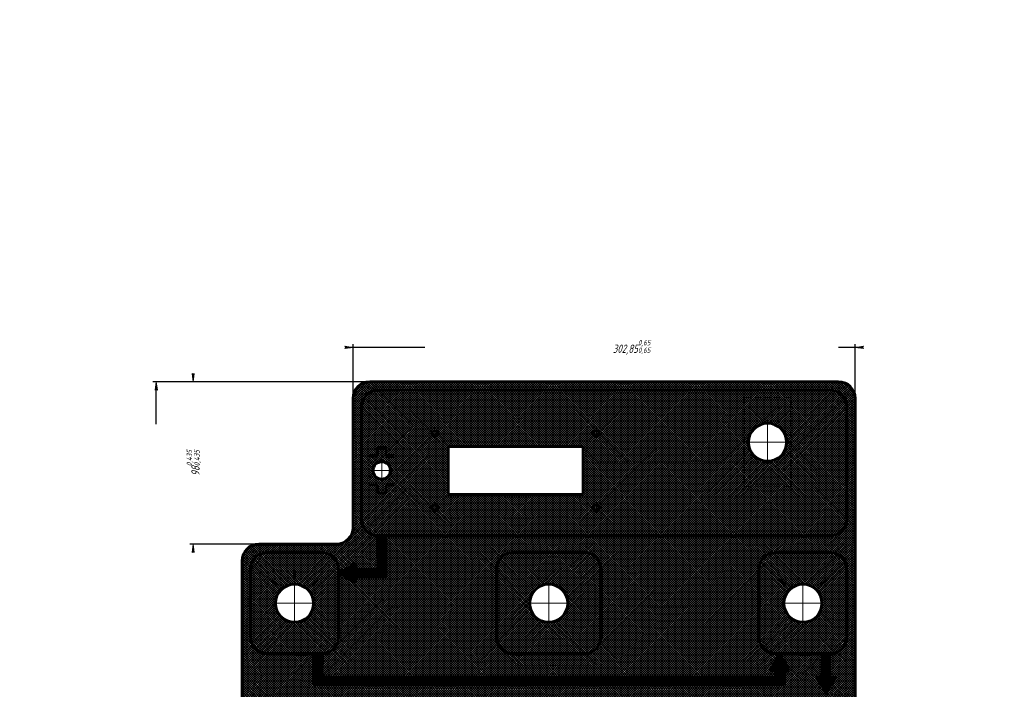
# Model space of a CAD drawing. Header units: millimetres. Extents: x 0 to 594, y 0 to 841.
# Tile 3 of 3: x 0 to 594, y 437 to 841. Entities that reach past the tile are written whole.
import ezdxf

# ---------------------------------------------------------------- set-up
doc = ezdxf.new("R2010")
doc.units = ezdxf.units.MM
for name, pattern in [('K5LT_AXLED', [19.5, 15, -1.5, 1.5, -1.5]), ('K5LT_BASIC', [0]), ('K5LT_DASHED', [6, 4, -2]), ('K5LT_THIN', [0])]:
    doc.linetypes.add(name, pattern=pattern)
doc.styles.add('KDIMTEXTSTYLE', font='GOST_AU.SHX', dxfattribs={"width": 0.96, "oblique": 15, "height": 5})
doc.dimstyles.new('KDIMSTYLE (1.00)', dxfattribs={"dimtxt": 5, "dimasz": 1, "dimexe": 2, "dimexo": 0, "dimgap": 1, "dimtad": 1, "dimtxsty": 'KDIMTEXTSTYLE', "dimsah": 1, "dimcen": 0, "dimdle": 1, "dimadec": 0, "dimazin": 0, "dimtfac": 0.667, "dimtmove": 0, "dimatfit": 3, "dimfxl": 1, "dimtvp": 1, "dimtolj": 1, "dimtzin": 0, "dimarcsym": 0})
pattern_1 = [(45, (0, 0), (-0.7071067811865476, 0.7071067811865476), []), (135, (0, 0), (-0.7071067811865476, -0.7071067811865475), [])]

# ---------------------------------------------------------------- blocks, each defined once
blk = doc.blocks.new('U0')
at = {"color": 150, "linetype": 'K5LT_BASIC', "lineweight": 60, "true_color": 0x0080ff}
for p, q in [((339.9064914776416, 583.5270825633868), (258.4064914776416, 583.5270825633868)), ((258.4064914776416, 583.5270825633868), (258.4064914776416, 554.5270825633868)), ((339.9064914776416, 554.5270825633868), (339.9064914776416, 583.5270825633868)), ((258.4064914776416, 554.5270825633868), (339.9064914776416, 554.5270825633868))]:
    blk.add_line(p, q, dxfattribs=at)
blk = doc.blocks.new('U1')
at = {"color": 7, "linetype": 'K5LT_DASHED', "lineweight": 18}
for p, q in [((465.1564914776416, 613.0270825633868), (437.1564914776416, 613.0270825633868)), ((437.1564914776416, 613.0270825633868), (437.1564914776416, 559.0270825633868)), ((465.1564914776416, 559.0270825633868), (465.1564914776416, 613.0270825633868)), ((437.1564914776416, 559.0270825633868), (465.1564914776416, 559.0270825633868))]:
    blk.add_line(p, q, dxfattribs=at)
blk = doc.blocks.new('U2')
at = {"color": 30, "linetype": 'K5LT_AXLED', "lineweight": 18, "true_color": 0xff8000}
for q in [(250.4064914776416, 595.1270825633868), (246.8064914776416, 591.5270825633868), (254.0064914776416, 591.5270825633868), (250.4064914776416, 587.9270825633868)]:
    blk.add_line((250.4064914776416, 591.5270825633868), q, dxfattribs=at)
blk = doc.blocks.new('U3')
at = {"color": 30, "linetype": 'K5LT_AXLED', "lineweight": 18, "true_color": 0xff8000}
for q in [(218.4064914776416, 576.2770825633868), (211.1564914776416, 569.0270825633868), (225.6564914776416, 569.0270825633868), (218.4064914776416, 561.7770825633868)]:
    blk.add_line((218.4064914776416, 569.0270825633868), q, dxfattribs=at)
blk = doc.blocks.new('U4')
at = {"color": 30, "linetype": 'K5LT_AXLED', "lineweight": 18, "true_color": 0xff8000}
for q in [(246.8064914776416, 546.5270825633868), (250.4064914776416, 550.1270825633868), (254.0064914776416, 546.5270825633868), (250.4064914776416, 542.9270825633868)]:
    blk.add_line((250.4064914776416, 546.5270825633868), q, dxfattribs=at)
blk = doc.blocks.new('U5')
at = {"color": 30, "linetype": 'K5LT_AXLED', "lineweight": 18, "true_color": 0xff8000}
for q in [(347.9064914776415, 595.1270825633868), (344.3064914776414, 591.5270825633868), (351.5064914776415, 591.5270825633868), (347.9064914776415, 587.9270825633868)]:
    blk.add_line((347.9064914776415, 591.5270825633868), q, dxfattribs=at)
blk = doc.blocks.new('U6')
at = {"color": 30, "linetype": 'K5LT_AXLED', "lineweight": 18, "true_color": 0xff8000}
for q in [(344.3064914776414, 546.5270825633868), (347.9064914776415, 550.1270825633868), (351.5064914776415, 546.5270825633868), (347.9064914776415, 542.9270825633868)]:
    blk.add_line((347.9064914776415, 546.5270825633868), q, dxfattribs=at)
blk = doc.blocks.new('U7')
at = {"color": 30, "linetype": 'K5LT_AXLED', "lineweight": 18, "true_color": 0xff8000}
for q in [(451.1564914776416, 599.5270825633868), (437.6564914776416, 586.0270825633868), (464.6564914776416, 586.0270825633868), (451.1564914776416, 572.5270825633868)]:
    blk.add_line((451.1564914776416, 586.0270825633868), q, dxfattribs=at)
blk = doc.blocks.new('U8')
at = {"color": 30, "linetype": 'K5LT_AXLED', "lineweight": 18, "true_color": 0xff8000}
for q in [(472.5064914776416, 502.3823734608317), (459.0064914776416, 488.8823734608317), (486.0064914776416, 488.8823734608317), (472.5064914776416, 475.3823734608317)]:
    blk.add_line((472.5064914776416, 488.8823734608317), q, dxfattribs=at)
blk = doc.blocks.new('U9')
at = {"color": 30, "linetype": 'K5LT_AXLED', "lineweight": 18, "true_color": 0xff8000}
for q in [(319.1564914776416, 502.3823734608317), (305.6564914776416, 488.8823734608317), (332.6564914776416, 488.8823734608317), (319.1564914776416, 475.3823734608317)]:
    blk.add_line((319.1564914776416, 488.8823734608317), q, dxfattribs=at)
blk = doc.blocks.new('U10')
at = {"color": 30, "linetype": 'K5LT_AXLED', "lineweight": 18, "true_color": 0xff8000}
for q in [(165.81000296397, 502.3823734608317), (152.31000296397, 488.8823734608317), (179.31000296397, 488.8823734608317), (165.81000296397, 475.3823734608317)]:
    blk.add_line((165.81000296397, 488.8823734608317), q, dxfattribs=at)
blk = doc.blocks.new('KDIMARROW_01')
blk.add_hatch(color=0).paths.add_polyline_path([(-5, -0.6582624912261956), (0, 0), (-5, 0.658262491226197), (-4.5, 5.51091059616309e-16)])
at = {"color": 0, "linetype": 'K5LT_THIN', "lineweight": 18}
for p, q in [((-4.5, 5.51091059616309e-16), (-5, 0.658262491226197)), ((-5, 0.658262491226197), (0, 0)), ((0, 0), (-5, -0.6582624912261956)), ((-5, -0.6582624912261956), (-4.5, 5.51091059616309e-16)), ((0, 0), (-1, 0))]:
    blk.add_line(p, q, dxfattribs=at)

msp = doc.modelspace()

# ---------------------------------------------------------------- hatches: boundary and pattern name
at = {"true_color": 0xd8d8d8}
h = msp.add_hatch(dxfattribs=at)
h.set_pattern_fill('', color=254, angle=45, style=0, pattern_type=0)
h.set_pattern_definition(pattern_1)
h.paths.add_polyline_path([(201.1564914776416, 534.5270825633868), (200.3644914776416, 530.6267318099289), (198.1139442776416, 527.3441966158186), (194.7613365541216, 525.1994305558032), (191.1564914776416, 524.5270825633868), (144.31000296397, 524.5270825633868), (140.4096522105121, 523.7350825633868), (137.1271170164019, 521.4845353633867), (134.9823509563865, 518.1319276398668), (134.31000296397, 514.5270825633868), (134.31000296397, 218.5270825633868), (135.10200296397, 214.6267318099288), (137.35255016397, 211.3441966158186), (140.70515788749, 209.1994305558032), (144.31000296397, 208.5270825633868), (431.0064914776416, 208.5270825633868), (434.9068422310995, 207.7350825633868), (438.1893774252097, 205.4845353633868), (440.3341434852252, 202.1319276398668), (441.0064914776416, 198.5270825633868), (441.0064914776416, 168.5980767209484), (441.7984914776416, 164.6977259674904), (444.0490386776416, 161.4151907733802), (447.4016464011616, 159.2704247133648), (451.0064914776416, 158.5980767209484), (494.0064914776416, 158.5980767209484), (497.9068422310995, 159.3900767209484), (501.1893774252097, 161.6406239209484), (503.3341434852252, 164.9932316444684), (504.0064914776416, 168.5980767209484), (504.0064914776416, 612.5270825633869), (503.2144914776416, 616.4274333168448), (500.9639442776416, 619.709968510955), (497.6113365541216, 621.8547345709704), (494.0064914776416, 622.5270825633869), (211.1564914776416, 622.5270825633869), (207.2561407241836, 621.7350825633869), (203.9736055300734, 619.4845353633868), (201.828839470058, 616.131927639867), (201.1564914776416, 612.5270825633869)])
h.paths.add_polyline_path([(287.6564914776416, 468.3823734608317), (287.6564914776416, 509.5270825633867), (288.4484914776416, 513.4274333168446), (290.6990386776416, 516.7099685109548), (294.0516464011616, 518.8547345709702), (297.6564914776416, 519.5270825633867), (340.6564914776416, 519.5270825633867), (344.5568422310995, 518.7350825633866), (347.8393774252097, 516.4845353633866), (349.9841434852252, 513.1319276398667), (350.6564914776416, 509.5270825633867), (350.6564914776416, 468.3823734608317), (349.8644914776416, 464.4820227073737), (347.6139442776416, 461.1994875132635), (344.2613365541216, 459.0547214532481), (340.6564914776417, 458.3823734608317), (297.6564914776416, 458.3823734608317), (293.7561407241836, 459.1743734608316), (290.4736055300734, 461.4249206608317), (288.328839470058, 464.7775283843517)])
h.paths.add_polyline_path([(446.0064914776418, 283.3480767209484), (446.0064914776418, 285.8480767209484), (446.7984914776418, 289.7484274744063), (449.0490386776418, 293.0309626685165), (452.4016464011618, 295.175728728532), (456.0064914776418, 295.8480767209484), (489.0064914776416, 295.8480767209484), (492.9068422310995, 295.0560767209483), (496.1893774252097, 292.8055295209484), (498.3341434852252, 289.4529217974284), (499.0064914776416, 285.8480767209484), (499.0064914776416, 173.5980767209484), (498.2144914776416, 169.6977259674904), (495.9639442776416, 166.4151907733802), (492.6113365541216, 164.2704247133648), (489.0064914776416, 163.5980767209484), (456.0064914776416, 163.5980767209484), (452.1061407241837, 164.3900767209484), (448.8236055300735, 166.6406239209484), (446.678839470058, 169.9932316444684), (446.0064914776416, 173.5980767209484)])
h.paths.add_polyline_path([(151.81000296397, 349.8480767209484), (375.3100029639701, 349.8480767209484), (379.210353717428, 349.0560767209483), (382.4928889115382, 346.8055295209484), (384.6376549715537, 343.4529217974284), (385.3100029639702, 339.8480767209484), (385.3100029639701, 285.8480767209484), (436.0064914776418, 285.8480767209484), (436.0064914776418, 289.1215794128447), (446.0064914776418, 283.3480767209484), (436.0064914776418, 277.5745740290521), (436.0064914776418, 280.8480767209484), (385.3100029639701, 280.8480767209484), (385.3100029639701, 223.5270825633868), (384.5180029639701, 219.6267318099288), (382.2674557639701, 216.3441966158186), (378.9148480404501, 214.1994305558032), (375.3100029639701, 213.5270825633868), (149.31000296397, 213.5270825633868), (145.409652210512, 214.3190825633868), (142.1271170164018, 216.5696297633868), (139.9823509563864, 219.9222374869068), (139.31000296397, 223.5270825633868), (139.31000296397, 339.8480767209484), (140.10200296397, 343.7484274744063), (142.35255016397, 347.0309626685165), (145.70515788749, 349.175728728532), (149.31000296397, 349.8480767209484)])
h.paths.add_polyline_path([(486.5064914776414, 434.4449274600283), (489.0064914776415, 434.4449274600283), (492.9068422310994, 433.6529274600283), (496.1893774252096, 431.4023802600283), (498.3341434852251, 428.0497725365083), (499.0064914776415, 424.4449274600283), (499.0064914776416, 414.4449274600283), (499.0064914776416, 374.4449274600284), (498.2144914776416, 370.5445767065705), (495.9639442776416, 367.2620415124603), (492.6113365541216, 365.1172754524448), (489.0064914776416, 364.4449274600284), (154.31000296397, 364.4449274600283), (154.31000296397, 359.8480767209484), (157.5835056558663, 359.8480767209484), (151.81000296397, 349.8480767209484), (146.0365002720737, 359.8480767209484), (149.31000296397, 359.8480767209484), (149.31000296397, 364.4449274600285), (145.409652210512, 365.2369274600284), (142.1271170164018, 367.4874746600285), (139.9823509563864, 370.8400823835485), (139.31000296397, 374.4449274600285), (139.31000296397, 414.4449274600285), (139.31000296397, 424.4449274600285), (140.10200296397, 428.3452782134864), (142.35255016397, 431.6278134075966), (145.70515788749, 433.772579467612), (149.31000296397, 434.4449274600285)])
h.paths.add_polyline_path([(458.5499769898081, 458.3823734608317), (456.0064914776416, 458.3823734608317), (452.1061407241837, 459.1743734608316), (448.8236055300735, 461.4249206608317), (446.678839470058, 464.7775283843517), (446.0064914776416, 468.3823734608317), (446.0064914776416, 509.5270825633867), (446.7984914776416, 513.4274333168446), (449.0490386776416, 516.7099685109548), (452.4016464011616, 518.8547345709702), (456.0064914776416, 519.5270825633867), (489.0064914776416, 519.5270825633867), (492.9068422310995, 518.7350825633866), (496.1893774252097, 516.4845353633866), (498.3341434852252, 513.1319276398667), (499.0064914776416, 509.5270825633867), (499.0064914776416, 468.3823734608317), (498.2144914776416, 464.4820227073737), (495.9639442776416, 461.1994875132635), (492.6113365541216, 459.0547214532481), (489.0064914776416, 458.3823734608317), (489.0064914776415, 444.4449274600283), (492.2799941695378, 444.4449274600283), (486.5064914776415, 434.4449274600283), (480.7329887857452, 444.4449274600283), (484.0064914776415, 444.4449274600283), (484.0064914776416, 458.3823734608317)])
h.paths.add_polyline_path([(182.3096103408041, 444.3823734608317), (456.0064914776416, 444.3823734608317), (456.0064914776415, 448.3823734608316), (452.7764742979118, 448.3823734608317), (458.5499769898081, 458.3823734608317), (464.3234796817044, 448.3823734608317), (461.0499769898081, 448.3823734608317), (461.0064914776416, 439.3823734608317), (177.3096103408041, 439.3823734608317), (177.3096103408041, 458.3823734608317), (149.31000296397, 458.3823734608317), (145.4096522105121, 459.1743734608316), (142.1271170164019, 461.4249206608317), (139.9823509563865, 464.7775283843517), (139.31000296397, 468.3823734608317), (139.31000296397, 509.5270825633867), (140.1020029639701, 513.4274333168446), (142.3525501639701, 516.7099685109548), (145.7051578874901, 518.8547345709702), (149.31000296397, 519.5270825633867), (182.3096103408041, 519.5270825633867), (186.209961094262, 518.7350825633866), (189.4924962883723, 516.4845353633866), (191.6372623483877, 513.1319276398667), (192.3096103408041, 509.5270825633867), (192.3096103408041, 507.0270825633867), (202.3096103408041, 512.800585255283), (202.3096103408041, 509.5270825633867), (216.1564914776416, 509.5270825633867), (216.1564914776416, 529.5270825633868), (212.2561407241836, 530.3190825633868), (208.9736055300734, 532.5696297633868), (206.828839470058, 535.9222374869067), (206.1564914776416, 539.5270825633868), (206.1564914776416, 607.5270825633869), (206.9484914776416, 611.4274333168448), (209.1990386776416, 614.709968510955), (212.5516464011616, 616.8547345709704), (216.1564914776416, 617.5270825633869), (489.0064914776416, 617.5270825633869), (492.9068422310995, 616.7350825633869), (496.1893774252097, 614.4845353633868), (498.3341434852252, 611.131927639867), (499.0064914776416, 607.5270825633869), (499.0064914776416, 539.5270825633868), (498.2144914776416, 535.6267318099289), (495.9639442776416, 532.3441966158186), (492.6113365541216, 530.1994305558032), (489.0064914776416, 529.5270825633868), (221.1564914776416, 529.5270825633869), (221.1564914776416, 504.5270825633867), (202.3096103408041, 504.5270825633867), (202.3096103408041, 501.2535798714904), (192.3096103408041, 507.0270825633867), (192.3096103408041, 468.3823734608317), (191.5176103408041, 464.4820227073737), (189.2670631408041, 461.1994875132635), (185.9144554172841, 459.0547214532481), (182.3096103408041, 458.3823734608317)])
at = {"true_color": 0xcccc00}
h = msp.add_hatch(dxfattribs=at)
h.set_pattern_fill('', color=52, angle=45, style=0, pattern_type=0)
h.set_pattern_definition(pattern_1)
h.paths.add_polyline_path([(489.0064914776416, 617.5270825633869), (216.1564914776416, 617.5270825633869), (212.2561407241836, 616.7350825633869), (208.9736055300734, 614.4845353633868), (206.828839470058, 611.131927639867), (206.1564914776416, 607.5270825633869), (206.1564914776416, 539.5270825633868), (206.9484914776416, 535.6267318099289), (209.1990386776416, 532.3441966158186), (212.5516464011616, 530.1994305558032), (216.1564914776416, 529.5270825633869), (489.0064914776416, 529.5270825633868), (492.9068422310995, 530.3190825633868), (496.1893774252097, 532.5696297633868), (498.3341434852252, 535.9222374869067), (499.0064914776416, 539.5270825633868), (499.0064914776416, 607.5270825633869), (498.2144914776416, 611.4274333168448), (495.9639442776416, 614.709968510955), (492.6113365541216, 616.8547345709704)])
h.paths.add_polyline_path([(346.3064914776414, 591.5270825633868), (346.775120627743, 592.6584534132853), (347.9064914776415, 593.1270825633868), (349.0378623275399, 592.6584534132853), (349.5064914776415, 591.5270825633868), (349.0378623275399, 590.3957117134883), (347.9064914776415, 589.9270825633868), (346.775120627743, 590.3957117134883)])
h.paths.add_polyline_path([(339.9064914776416, 583.5270825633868), (339.9064914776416, 554.5270825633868), (258.4064914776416, 554.5270825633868), (258.4064914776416, 583.5270825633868)])
h.paths.add_polyline_path([(346.3064914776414, 546.5270825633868), (346.775120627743, 547.6584534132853), (347.9064914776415, 548.1270825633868), (349.0378623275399, 547.6584534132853), (349.5064914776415, 546.5270825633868), (349.0378623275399, 545.3957117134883), (347.9064914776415, 544.9270825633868), (346.775120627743, 545.3957117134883)])
h.paths.add_polyline_path([(462.6564914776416, 586.0270825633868), (461.8634479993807, 581.8305265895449), (459.5936946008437, 578.2127621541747), (456.1602770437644, 575.6727535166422), (452.036734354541, 574.5608202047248), (447.7917880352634, 575.0303207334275), (444.010903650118, 577.0165013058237), (441.2155430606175, 580.2454266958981), (439.791244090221, 584.2717615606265), (439.9344469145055, 588.5401913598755), (441.6254009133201, 592.4620116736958), (444.6308886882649, 595.4963226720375), (448.5363915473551, 597.2246303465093), (452.803260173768, 597.4085654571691), (456.8430054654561, 596.0227595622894), (460.0984633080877, 593.2583438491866), (462.1206389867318, 589.4965882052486)])
h.paths.add_polyline_path([(252.0064914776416, 591.5270825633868), (251.5378623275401, 590.3957117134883), (250.4064914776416, 589.9270825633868), (249.2751206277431, 590.3957117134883), (248.8064914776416, 591.5270825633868), (249.2751206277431, 592.6584534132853), (250.4064914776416, 593.1270825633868), (251.5378623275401, 592.6584534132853)])
h.paths.add_polyline_path([(252.0064914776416, 546.5270825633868), (251.5378623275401, 545.3957117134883), (250.4064914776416, 544.9270825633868), (249.2751206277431, 545.3957117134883), (248.8064914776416, 546.5270825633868), (249.2751206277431, 547.6584534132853), (250.4064914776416, 548.1270825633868), (251.5378623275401, 547.6584534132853)])
h.paths.add_polyline_path([(223.6564914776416, 569.0270825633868), (222.8717295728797, 566.2658964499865), (220.7520538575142, 564.330186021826), (217.9311560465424, 563.7986452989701), (215.2523630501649, 564.8301820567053), (213.5165185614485, 567.1164112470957), (213.2425652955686, 569.9738488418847), (214.5124034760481, 572.5482441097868), (216.9464061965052, 574.069963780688), (219.8169115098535, 574.0840792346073), (222.2657619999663, 572.5863705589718), (223.5608568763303, 570.0245881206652)])
at = {"true_color": 0x0066cc}
h = msp.add_hatch(dxfattribs=at)
h.set_pattern_fill('', color=152, angle=45, style=0, pattern_type=0)
h.set_pattern_definition([(45, (0, 0), (-0.212132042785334, 0.212132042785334), []), (135, (0, 0), (-0.212132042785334, -0.2121320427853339), [])])
h.paths.add_polyline_path([(202.3096103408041, 504.5270825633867), (221.1564914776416, 504.5270825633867), (221.1564914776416, 529.5270825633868), (216.1564914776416, 529.5270825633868), (216.1564914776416, 509.5270825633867), (202.3096103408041, 509.5270825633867), (202.3096103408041, 512.800585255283), (192.3096103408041, 507.0270825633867), (202.3096103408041, 501.2535798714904)])
h.paths.add_polyline_path([(182.3096103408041, 444.3823734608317), (182.3096103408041, 458.3823734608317), (177.3096103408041, 458.3823734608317), (177.3096103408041, 439.3823734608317), (461.0064914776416, 439.3823734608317), (461.0499769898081, 448.3823734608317), (464.3234796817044, 448.3823734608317), (458.5499769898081, 458.3823734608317), (452.7764742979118, 448.3823734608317), (456.0064914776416, 448.3823734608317), (456.0064914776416, 444.3823734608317)])
h.paths.add_polyline_path([(492.2799941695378, 444.4449274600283), (489.0064914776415, 444.4449274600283), (489.0064914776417, 458.3823734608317), (484.0064914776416, 458.3823734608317), (484.0064914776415, 444.4449274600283), (480.7329887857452, 444.4449274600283), (486.5064914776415, 434.4449274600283)])
h.paths.add_polyline_path([(436.0064914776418, 285.8480767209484), (385.3100029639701, 285.8480767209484), (385.3100029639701, 280.8480767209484), (436.0064914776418, 280.8480767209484), (436.0064914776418, 277.5745740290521), (446.0064914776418, 283.3480767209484), (436.0064914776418, 289.1215794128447)])
h.paths.add_polyline_path([(149.31000296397, 364.4449274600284), (149.31000296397, 359.8480767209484), (146.0365002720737, 359.8480767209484), (151.81000296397, 349.8480767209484), (157.5835056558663, 359.8480767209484), (154.31000296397, 359.8480767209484), (154.31000296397, 364.4449274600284)])
at = {"true_color": 0xb4b4b4}
h = msp.add_hatch(dxfattribs=at)
h.set_pattern_fill('', color=253, angle=45, style=0, pattern_type=0)
h.set_pattern_definition(pattern_1)
h.paths.add_polyline_path([(149.31000296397, 458.3823734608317), (182.3096103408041, 458.3823734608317), (186.209961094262, 459.1743734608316), (189.4924962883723, 461.4249206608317), (191.6372623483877, 464.7775283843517), (192.3096103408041, 468.3823734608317), (192.3096103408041, 509.5270825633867), (191.5176103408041, 513.4274333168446), (189.2670631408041, 516.7099685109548), (185.9144554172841, 518.8547345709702), (182.3096103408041, 519.5270825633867), (149.31000296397, 519.5270825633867), (145.4096522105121, 518.7350825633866), (142.1271170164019, 516.4845353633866), (139.9823509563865, 513.1319276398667), (139.31000296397, 509.5270825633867), (139.31000296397, 468.3823734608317), (140.1020029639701, 464.4820227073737), (142.3525501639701, 461.1994875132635), (145.7051578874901, 459.0547214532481)])
h.paths.add_polyline_path([(154.31000296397, 488.8823734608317), (155.1030464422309, 493.0789294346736), (157.372799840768, 496.6966938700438), (160.8062173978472, 499.2367025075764), (164.9297600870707, 500.3486358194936), (169.1747064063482, 499.8791352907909), (172.9555907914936, 497.8929547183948), (175.7509513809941, 494.6640293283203), (177.1752503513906, 490.6376944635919), (177.0320475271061, 486.3692646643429), (175.3410935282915, 482.4474443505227), (172.3356057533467, 479.413133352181), (168.4301028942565, 477.6848256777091), (164.1632342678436, 477.5008905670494), (160.1234889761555, 478.8866964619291), (156.8680311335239, 481.6511121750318), (154.8458554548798, 485.4128678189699)])
h.paths.add_polyline_path([(461.0064914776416, 458.3823734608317), (489.0064914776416, 458.3823734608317), (492.9068422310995, 459.1743734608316), (496.1893774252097, 461.4249206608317), (498.3341434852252, 464.7775283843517), (499.0064914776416, 468.3823734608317), (499.0064914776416, 509.5270825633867), (498.2144914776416, 513.4274333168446), (495.9639442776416, 516.7099685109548), (492.6113365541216, 518.8547345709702), (489.0064914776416, 519.5270825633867), (456.0064914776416, 519.5270825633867), (452.1061407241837, 518.7350825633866), (448.8236055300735, 516.4845353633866), (446.678839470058, 513.1319276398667), (446.0064914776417, 509.5270825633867), (446.0064914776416, 468.3823734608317), (446.7984914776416, 464.4820227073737), (449.0490386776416, 461.1994875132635), (452.4016464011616, 459.0547214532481), (456.0064914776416, 458.3823734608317)])
h.paths.add_polyline_path([(484.0064914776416, 488.8823734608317), (483.2134479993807, 484.6858174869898), (480.9436946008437, 481.0680530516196), (477.5102770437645, 478.528044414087), (473.386734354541, 477.4161111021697), (469.1417880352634, 477.8856116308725), (465.360903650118, 479.8717922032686), (462.5655430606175, 483.100717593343), (461.1412440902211, 487.1270524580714), (461.2844469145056, 491.3954822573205), (462.9754009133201, 495.3173025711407), (465.9808886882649, 498.3516135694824), (469.8863915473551, 500.0799212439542), (474.153260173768, 500.2638563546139), (478.1930054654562, 498.8780504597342), (481.4484633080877, 496.1136347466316), (483.4706389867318, 492.3518791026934)])
h.paths.add_polyline_path([(484.0064914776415, 434.4449274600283), (149.31000296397, 434.4449274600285), (145.409652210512, 433.6529274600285), (142.1271170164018, 431.4023802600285), (139.9823509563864, 428.0497725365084), (139.31000296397, 424.4449274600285), (139.31000296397, 414.4449274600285), (139.31000296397, 374.4449274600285), (140.10200296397, 370.5445767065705), (142.35255016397, 367.2620415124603), (145.70515788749, 365.1172754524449), (149.31000296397, 364.4449274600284), (489.0064914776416, 364.4449274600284), (492.9068422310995, 365.2369274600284), (496.1893774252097, 367.4874746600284), (498.3341434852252, 370.8400823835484), (499.0064914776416, 374.4449274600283), (499.0064914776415, 414.4449274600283), (499.0064914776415, 424.4449274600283), (498.2144914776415, 428.3452782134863), (495.9639442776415, 431.6278134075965), (492.6113365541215, 433.7725794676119), (489.0064914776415, 434.4449274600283)])
h.paths.add_polyline_path([(305.6564914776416, 409.4449274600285), (306.4336343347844, 411.6440293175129), (308.4199480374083, 412.8665504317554), (310.7333471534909, 412.5695916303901), (312.346493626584, 410.8850268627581), (312.5430187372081, 408.5609404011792), (311.2356492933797, 406.6294163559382), (309.0049640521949, 405.9482090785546), (306.8415693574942, 406.8198302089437), (305.7061890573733, 408.8572088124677)])
h.paths.add_polyline_path([(285.6564914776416, 409.4449274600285), (286.4336343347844, 411.6440293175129), (288.4199480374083, 412.8665504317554), (290.7333471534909, 412.5695916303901), (292.346493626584, 410.8850268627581), (292.5430187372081, 408.5609404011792), (291.2356492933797, 406.6294163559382), (289.0049640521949, 405.9482090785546), (286.8415693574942, 406.8198302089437), (285.7061890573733, 408.8572088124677)])
h.paths.add_polyline_path([(307.9064914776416, 395.9449274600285), (308.2726080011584, 396.8288109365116), (309.1564914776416, 397.1949274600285), (310.0403749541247, 396.8288109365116), (310.4064914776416, 395.9449274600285), (310.0403749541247, 395.0610439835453), (309.1564914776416, 394.6949274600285), (308.2726080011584, 395.0610439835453)])
h.paths.add_polyline_path([(332.6564914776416, 409.4449274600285), (331.8793486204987, 407.245825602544), (329.8930349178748, 406.0233044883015), (327.5796358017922, 406.3202632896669), (325.9664893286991, 408.0048280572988), (325.7699642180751, 410.3289145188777), (327.0773336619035, 412.2604385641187), (329.3080189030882, 412.9416458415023), (331.4714135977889, 412.0700247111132), (332.6067938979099, 410.0326461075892)])
h.paths.add_polyline_path([(287.9064914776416, 395.9449274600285), (288.2726080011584, 396.8288109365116), (289.1564914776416, 397.1949274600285), (290.0403749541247, 396.8288109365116), (290.4064914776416, 395.9449274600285), (290.0403749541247, 395.0610439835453), (289.1564914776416, 394.6949274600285), (288.2726080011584, 395.0610439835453)])
h.paths.add_polyline_path([(306.6564914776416, 389.4449274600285), (307.3887245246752, 391.2126944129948), (309.1564914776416, 391.9449274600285), (310.9242584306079, 391.2126944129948), (311.6564914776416, 389.4449274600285), (310.9242584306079, 387.6771605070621), (309.1564914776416, 386.9449274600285), (307.3887245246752, 387.6771605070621)])
h.paths.add_polyline_path([(265.6564914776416, 409.4449274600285), (266.4336343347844, 411.6440293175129), (268.4199480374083, 412.8665504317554), (270.7333471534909, 412.5695916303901), (272.346493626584, 410.8850268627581), (272.5430187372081, 408.5609404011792), (271.2356492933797, 406.6294163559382), (269.0049640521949, 405.9482090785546), (266.8415693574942, 406.8198302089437), (265.7061890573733, 408.8572088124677)])
h.paths.add_polyline_path([(286.6564914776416, 389.4449274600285), (287.3887245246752, 391.2126944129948), (289.1564914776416, 391.9449274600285), (290.9242584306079, 391.2126944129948), (291.6564914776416, 389.4449274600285), (290.9242584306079, 387.6771605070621), (289.1564914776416, 386.9449274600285), (287.3887245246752, 387.6771605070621)])
h.paths.add_polyline_path([(330.4064914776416, 395.9449274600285), (330.0403749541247, 395.0610439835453), (329.1564914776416, 394.6949274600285), (328.2726080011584, 395.0610439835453), (327.9064914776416, 395.9449274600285), (328.2726080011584, 396.8288109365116), (329.1564914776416, 397.1949274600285), (330.0403749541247, 396.8288109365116)])
h.paths.add_polyline_path([(331.6564914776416, 389.4449274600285), (330.9242584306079, 387.6771605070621), (329.1564914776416, 386.9449274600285), (327.3887245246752, 387.6771605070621), (326.6564914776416, 389.4449274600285), (327.3887245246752, 391.2126944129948), (329.1564914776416, 391.9449274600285), (330.9242584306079, 391.2126944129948)])
h.paths.add_polyline_path([(267.9064914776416, 395.9449274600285), (268.2726080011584, 396.8288109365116), (269.1564914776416, 397.1949274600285), (270.0403749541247, 396.8288109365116), (270.4064914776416, 395.9449274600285), (270.0403749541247, 395.0610439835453), (269.1564914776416, 394.6949274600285), (268.2726080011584, 395.0610439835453)])
h.paths.add_polyline_path([(266.6564914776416, 389.4449274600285), (267.3887245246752, 391.2126944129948), (269.1564914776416, 391.9449274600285), (270.9242584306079, 391.2126944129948), (271.6564914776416, 389.4449274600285), (270.9242584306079, 387.6771605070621), (269.1564914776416, 386.9449274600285), (267.3887245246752, 387.6771605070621)])
h.paths.add_polyline_path([(352.6564914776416, 409.4449274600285), (351.8793486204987, 407.245825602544), (349.8930349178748, 406.0233044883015), (347.5796358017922, 406.3202632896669), (345.9664893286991, 408.0048280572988), (345.7699642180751, 410.3289145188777), (347.0773336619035, 412.2604385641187), (349.3080189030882, 412.9416458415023), (351.4714135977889, 412.0700247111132), (352.6067938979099, 410.0326461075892)])
h.paths.add_polyline_path([(245.6564914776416, 409.4449274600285), (246.4336343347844, 411.6440293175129), (248.4199480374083, 412.8665504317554), (250.7333471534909, 412.5695916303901), (252.3464936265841, 410.8850268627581), (252.5430187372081, 408.5609404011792), (251.2356492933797, 406.6294163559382), (249.004964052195, 405.9482090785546), (246.8415693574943, 406.8198302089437), (245.7061890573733, 408.8572088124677)])
h.paths.add_polyline_path([(350.4064914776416, 395.9449274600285), (350.0403749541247, 395.0610439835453), (349.1564914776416, 394.6949274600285), (348.2726080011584, 395.0610439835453), (347.9064914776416, 395.9449274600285), (348.2726080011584, 396.8288109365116), (349.1564914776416, 397.1949274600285), (350.0403749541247, 396.8288109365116)])
h.paths.add_polyline_path([(351.6564914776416, 389.4449274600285), (350.9242584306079, 387.6771605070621), (349.1564914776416, 386.9449274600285), (347.3887245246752, 387.6771605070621), (346.6564914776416, 389.4449274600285), (347.3887245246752, 391.2126944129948), (349.1564914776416, 391.9449274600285), (350.9242584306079, 391.2126944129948)])
h.paths.add_polyline_path([(247.9064914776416, 395.9449274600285), (248.2726080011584, 396.8288109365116), (249.1564914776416, 397.1949274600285), (250.0403749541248, 396.8288109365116), (250.4064914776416, 395.9449274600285), (250.0403749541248, 395.0610439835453), (249.1564914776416, 394.6949274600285), (248.2726080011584, 395.0610439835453)])
h.paths.add_polyline_path([(246.6564914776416, 389.4449274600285), (247.3887245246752, 391.2126944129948), (249.1564914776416, 391.9449274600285), (250.9242584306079, 391.2126944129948), (251.6564914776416, 389.4449274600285), (250.924258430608, 387.6771605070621), (249.1564914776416, 386.9449274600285), (247.3887245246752, 387.6771605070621)])
h.paths.add_polyline_path([(372.6564914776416, 409.4449274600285), (371.8793486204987, 407.245825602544), (369.8930349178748, 406.0233044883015), (367.5796358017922, 406.3202632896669), (365.9664893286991, 408.0048280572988), (365.7699642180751, 410.3289145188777), (367.0773336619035, 412.2604385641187), (369.3080189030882, 412.9416458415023), (371.4714135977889, 412.0700247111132), (372.6067938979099, 410.0326461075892)])
h.paths.add_polyline_path([(225.6564914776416, 409.4449274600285), (226.4336343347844, 411.6440293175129), (228.4199480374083, 412.8665504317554), (230.7333471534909, 412.5695916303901), (232.3464936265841, 410.8850268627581), (232.5430187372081, 408.5609404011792), (231.2356492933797, 406.6294163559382), (229.0049640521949, 405.9482090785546), (226.8415693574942, 406.8198302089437), (225.7061890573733, 408.8572088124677)])
h.paths.add_polyline_path([(370.4064914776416, 395.9449274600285), (370.0403749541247, 395.0610439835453), (369.1564914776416, 394.6949274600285), (368.2726080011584, 395.0610439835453), (367.9064914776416, 395.9449274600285), (368.2726080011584, 396.8288109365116), (369.1564914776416, 397.1949274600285), (370.0403749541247, 396.8288109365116)])
h.paths.add_polyline_path([(371.6564914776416, 389.4449274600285), (370.9242584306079, 387.6771605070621), (369.1564914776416, 386.9449274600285), (367.3887245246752, 387.6771605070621), (366.6564914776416, 389.4449274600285), (367.3887245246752, 391.2126944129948), (369.1564914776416, 391.9449274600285), (370.9242584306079, 391.2126944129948)])
h.paths.add_polyline_path([(227.9064914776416, 395.9449274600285), (228.2726080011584, 396.8288109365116), (229.1564914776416, 397.1949274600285), (230.0403749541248, 396.8288109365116), (230.4064914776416, 395.9449274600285), (230.0403749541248, 395.0610439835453), (229.1564914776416, 394.6949274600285), (228.2726080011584, 395.0610439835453)])
h.paths.add_polyline_path([(226.6564914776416, 389.4449274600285), (227.3887245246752, 391.2126944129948), (229.1564914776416, 391.9449274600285), (230.9242584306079, 391.2126944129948), (231.6564914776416, 389.4449274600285), (230.9242584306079, 387.6771605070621), (229.1564914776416, 386.9449274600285), (227.3887245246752, 387.6771605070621)])
h.paths.add_polyline_path([(392.6564914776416, 409.4449274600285), (391.8793486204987, 407.245825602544), (389.8930349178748, 406.0233044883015), (387.5796358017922, 406.3202632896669), (385.9664893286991, 408.0048280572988), (385.7699642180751, 410.3289145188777), (387.0773336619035, 412.2604385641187), (389.3080189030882, 412.9416458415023), (391.4714135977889, 412.0700247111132), (392.6067938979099, 410.0326461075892)])
h.paths.add_polyline_path([(205.6564914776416, 409.4449274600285), (206.4336343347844, 411.6440293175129), (208.4199480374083, 412.8665504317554), (210.7333471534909, 412.5695916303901), (212.3464936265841, 410.8850268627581), (212.5430187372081, 408.5609404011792), (211.2356492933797, 406.6294163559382), (209.0049640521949, 405.9482090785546), (206.8415693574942, 406.8198302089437), (205.7061890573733, 408.8572088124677)])
h.paths.add_polyline_path([(390.4064914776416, 395.9449274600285), (390.0403749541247, 395.0610439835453), (389.1564914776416, 394.6949274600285), (388.2726080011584, 395.0610439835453), (387.9064914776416, 395.9449274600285), (388.2726080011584, 396.8288109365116), (389.1564914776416, 397.1949274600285), (390.0403749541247, 396.8288109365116)])
h.paths.add_polyline_path([(391.6564914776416, 389.4449274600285), (390.9242584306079, 387.6771605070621), (389.1564914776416, 386.9449274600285), (387.3887245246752, 387.6771605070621), (386.6564914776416, 389.4449274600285), (387.3887245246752, 391.2126944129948), (389.1564914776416, 391.9449274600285), (390.9242584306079, 391.2126944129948)])
h.paths.add_polyline_path([(207.9064914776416, 395.9449274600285), (208.2726080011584, 396.8288109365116), (209.1564914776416, 397.1949274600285), (210.0403749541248, 396.8288109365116), (210.4064914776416, 395.9449274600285), (210.0403749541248, 395.0610439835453), (209.1564914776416, 394.6949274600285), (208.2726080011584, 395.0610439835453)])
h.paths.add_polyline_path([(206.6564914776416, 389.4449274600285), (207.3887245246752, 391.2126944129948), (209.1564914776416, 391.9449274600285), (210.9242584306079, 391.2126944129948), (211.6564914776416, 389.4449274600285), (210.9242584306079, 387.6771605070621), (209.1564914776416, 386.9449274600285), (207.3887245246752, 387.6771605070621)])
h.paths.add_polyline_path([(412.6564914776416, 409.4449274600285), (411.8793486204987, 407.245825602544), (409.8930349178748, 406.0233044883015), (407.5796358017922, 406.3202632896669), (405.9664893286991, 408.0048280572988), (405.7699642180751, 410.3289145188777), (407.0773336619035, 412.2604385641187), (409.3080189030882, 412.9416458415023), (411.4714135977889, 412.0700247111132), (412.6067938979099, 410.0326461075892)])
h.paths.add_polyline_path([(410.4064914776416, 395.9449274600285), (410.0403749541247, 395.0610439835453), (409.1564914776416, 394.6949274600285), (408.2726080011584, 395.0610439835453), (407.9064914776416, 395.9449274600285), (408.2726080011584, 396.8288109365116), (409.1564914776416, 397.1949274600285), (410.0403749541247, 396.8288109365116)])
h.paths.add_polyline_path([(185.6564914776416, 409.4449274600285), (186.4336343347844, 411.6440293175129), (188.4199480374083, 412.8665504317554), (190.7333471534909, 412.5695916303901), (192.3464936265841, 410.8850268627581), (192.5430187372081, 408.5609404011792), (191.2356492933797, 406.6294163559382), (189.0049640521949, 405.9482090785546), (186.8415693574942, 406.8198302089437), (185.7061890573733, 408.8572088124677)])
h.paths.add_polyline_path([(411.6564914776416, 389.4449274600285), (410.9242584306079, 387.6771605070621), (409.1564914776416, 386.9449274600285), (407.3887245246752, 387.6771605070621), (406.6564914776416, 389.4449274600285), (407.3887245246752, 391.2126944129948), (409.1564914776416, 391.9449274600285), (410.9242584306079, 391.2126944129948)])
h.paths.add_polyline_path([(187.9064914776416, 395.9449274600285), (188.2726080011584, 396.8288109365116), (189.1564914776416, 397.1949274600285), (190.0403749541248, 396.8288109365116), (190.4064914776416, 395.9449274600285), (190.0403749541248, 395.0610439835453), (189.1564914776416, 394.6949274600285), (188.2726080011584, 395.0610439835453)])
h.paths.add_polyline_path([(186.6564914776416, 389.4449274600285), (187.3887245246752, 391.2126944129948), (189.1564914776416, 391.9449274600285), (190.9242584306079, 391.2126944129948), (191.6564914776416, 389.4449274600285), (190.9242584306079, 387.6771605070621), (189.1564914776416, 386.9449274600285), (187.3887245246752, 387.6771605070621)])
h.paths.add_polyline_path([(432.6564914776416, 409.4449274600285), (431.8793486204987, 407.245825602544), (429.8930349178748, 406.0233044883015), (427.5796358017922, 406.3202632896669), (425.9664893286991, 408.0048280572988), (425.7699642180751, 410.3289145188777), (427.0773336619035, 412.2604385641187), (429.3080189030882, 412.9416458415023), (431.4714135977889, 412.0700247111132), (432.6067938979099, 410.0326461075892)])
h.paths.add_polyline_path([(430.4064914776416, 395.9449274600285), (430.0403749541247, 395.0610439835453), (429.1564914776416, 394.6949274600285), (428.2726080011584, 395.0610439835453), (427.9064914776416, 395.9449274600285), (428.2726080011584, 396.8288109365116), (429.1564914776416, 397.1949274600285), (430.0403749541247, 396.8288109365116)])
h.paths.add_polyline_path([(431.6564914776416, 389.4449274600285), (430.9242584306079, 387.6771605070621), (429.1564914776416, 386.9449274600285), (427.3887245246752, 387.6771605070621), (426.6564914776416, 389.4449274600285), (427.3887245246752, 391.2126944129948), (429.1564914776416, 391.9449274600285), (430.9242584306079, 391.2126944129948)])
h.paths.add_polyline_path([(165.6564914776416, 409.4449274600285), (166.4336343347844, 411.6440293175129), (168.4199480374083, 412.8665504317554), (170.7333471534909, 412.5695916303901), (172.3464936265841, 410.8850268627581), (172.5430187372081, 408.5609404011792), (171.2356492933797, 406.6294163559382), (169.0049640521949, 405.9482090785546), (166.8415693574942, 406.8198302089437), (165.7061890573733, 408.8572088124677)])
h.paths.add_polyline_path([(167.9064914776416, 395.9449274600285), (168.2726080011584, 396.8288109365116), (169.1564914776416, 397.1949274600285), (170.0403749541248, 396.8288109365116), (170.4064914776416, 395.9449274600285), (170.0403749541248, 395.0610439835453), (169.1564914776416, 394.6949274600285), (168.2726080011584, 395.0610439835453)])
h.paths.add_polyline_path([(166.6564914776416, 389.4449274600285), (167.3887245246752, 391.2126944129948), (169.1564914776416, 391.9449274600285), (170.9242584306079, 391.2126944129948), (171.6564914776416, 389.4449274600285), (170.9242584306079, 387.6771605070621), (169.1564914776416, 386.9449274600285), (167.3887245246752, 387.6771605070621)])
h.paths.add_polyline_path([(452.6564914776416, 409.4449274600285), (451.8793486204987, 407.245825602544), (449.8930349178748, 406.0233044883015), (447.5796358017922, 406.3202632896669), (445.9664893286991, 408.0048280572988), (445.7699642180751, 410.3289145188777), (447.0773336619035, 412.2604385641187), (449.3080189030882, 412.9416458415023), (451.4714135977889, 412.0700247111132), (452.6067938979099, 410.0326461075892)])
h.paths.add_polyline_path([(450.4064914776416, 395.9449274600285), (450.0403749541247, 395.0610439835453), (449.1564914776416, 394.6949274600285), (448.2726080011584, 395.0610439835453), (447.9064914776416, 395.9449274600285), (448.2726080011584, 396.8288109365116), (449.1564914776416, 397.1949274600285), (450.0403749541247, 396.8288109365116)])
h.paths.add_polyline_path([(451.6564914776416, 389.4449274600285), (450.9242584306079, 387.6771605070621), (449.1564914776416, 386.9449274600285), (447.3887245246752, 387.6771605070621), (446.6564914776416, 389.4449274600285), (447.3887245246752, 391.2126944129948), (449.1564914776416, 391.9449274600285), (450.9242584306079, 391.2126944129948)])
h.paths.add_polyline_path([(472.6564914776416, 409.4449274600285), (471.8793486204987, 407.245825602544), (469.8930349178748, 406.0233044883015), (467.5796358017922, 406.3202632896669), (465.9664893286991, 408.0048280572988), (465.7699642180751, 410.3289145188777), (467.0773336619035, 412.2604385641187), (469.3080189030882, 412.9416458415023), (471.4714135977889, 412.0700247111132), (472.6067938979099, 410.0326461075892)])
h.paths.add_polyline_path([(471.6564914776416, 389.4449274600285), (470.9242584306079, 387.6771605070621), (469.1564914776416, 386.9449274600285), (467.3887245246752, 387.6771605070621), (466.6564914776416, 389.4449274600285), (467.3887245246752, 391.2126944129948), (469.1564914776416, 391.9449274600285), (470.9242584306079, 391.2126944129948)])
h.paths.add_polyline_path([(470.4064914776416, 395.9449274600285), (470.0403749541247, 395.0610439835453), (469.1564914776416, 394.6949274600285), (468.2726080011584, 395.0610439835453), (467.9064914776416, 395.9449274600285), (468.2726080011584, 396.8288109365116), (469.1564914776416, 397.1949274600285), (470.0403749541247, 396.8288109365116)])
h.paths.add_polyline_path([(139.31000296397, 339.8480767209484), (139.31000296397, 223.5270825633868), (140.10200296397, 219.6267318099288), (142.35255016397, 216.3441966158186), (145.70515788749, 214.1994305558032), (149.3100029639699, 213.5270825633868), (375.3100029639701, 213.5270825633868), (379.210353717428, 214.3190825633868), (382.4928889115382, 216.5696297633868), (384.6376549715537, 219.9222374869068), (385.3100029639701, 223.5270825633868), (385.3100029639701, 339.8480767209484), (384.5180029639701, 343.7484274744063), (382.2674557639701, 347.0309626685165), (378.9148480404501, 349.175728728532), (375.3100029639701, 349.8480767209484), (149.31000296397, 349.8480767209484), (145.409652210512, 349.0560767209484), (142.1271170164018, 346.8055295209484), (139.9823509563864, 343.4529217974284)])
h.paths.add_polyline_path([(177.31000296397, 312.3480767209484), (176.5169594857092, 308.1515207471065), (174.2472060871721, 304.5337563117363), (170.8137885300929, 301.9937476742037), (166.6902458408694, 300.8818143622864), (162.4452995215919, 301.3513148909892), (158.6644151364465, 303.3374954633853), (155.869054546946, 306.5664208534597), (154.4447555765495, 310.5927557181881), (154.587958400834, 314.8611855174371), (156.2789123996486, 318.7830058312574), (159.2844001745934, 321.8173168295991), (163.1899030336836, 323.5456245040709), (167.4567716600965, 323.7295596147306), (171.4965169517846, 322.3437537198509), (174.7519747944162, 319.5793380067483), (176.7741504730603, 315.8175823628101)])
h.paths.add_polyline_path([(212.31000296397, 244.8480767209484), (212.31000296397, 273.8480767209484), (253.06000296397, 273.8480767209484), (253.06000296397, 244.8480767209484)])
h.paths.add_polyline_path([(212.31000296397, 297.8480767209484), (212.31000296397, 326.8480767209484), (253.06000296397, 326.8480767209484), (253.06000296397, 297.8480767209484)])
h.paths.add_polyline_path([(226.18500296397, 285.8480767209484), (225.4078601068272, 283.6489748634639), (223.4215464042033, 282.4264537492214), (221.1081472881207, 282.7234125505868), (219.4950008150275, 284.4079773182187), (219.2984757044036, 286.7320637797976), (220.6058451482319, 288.6635878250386), (222.8365303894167, 289.3447951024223), (224.9999250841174, 288.4731739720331), (226.1353053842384, 286.4357953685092)])
h.paths.add_polyline_path([(202.3873888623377, 236.8480767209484), (202.8560180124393, 237.9794475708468), (203.9873888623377, 238.4480767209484), (205.1187597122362, 237.9794475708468), (205.5873888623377, 236.8480767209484), (205.1187597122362, 235.7167058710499), (203.9873888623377, 235.2480767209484), (202.8560180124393, 235.7167058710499)])
h.paths.add_polyline_path([(202.3873888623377, 334.8480767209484), (202.8560180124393, 335.9794475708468), (203.9873888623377, 336.4480767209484), (205.1187597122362, 335.9794475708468), (205.5873888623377, 334.8480767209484), (205.1187597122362, 333.7167058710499), (203.9873888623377, 333.2480767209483), (202.8560180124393, 333.7167058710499)])
h.paths.add_polyline_path([(246.18500296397, 285.8480767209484), (245.4078601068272, 283.6489748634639), (243.4215464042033, 282.4264537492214), (241.1081472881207, 282.7234125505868), (239.4950008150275, 284.4079773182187), (239.2984757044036, 286.7320637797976), (240.6058451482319, 288.6635878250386), (242.8365303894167, 289.3447951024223), (244.9999250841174, 288.4731739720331), (246.1353053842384, 286.4357953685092)])
h.paths.add_polyline_path([(265.5600029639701, 307.3480767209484), (264.8277699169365, 305.580309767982), (263.0600029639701, 304.8480767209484), (261.2922360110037, 305.580309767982), (260.5600029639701, 307.3480767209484), (261.2922360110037, 309.1158436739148), (263.0600029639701, 309.8480767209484), (264.8277699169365, 309.1158436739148)])
h.paths.add_polyline_path([(265.5600029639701, 317.3480767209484), (264.8277699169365, 315.580309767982), (263.0600029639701, 314.8480767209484), (261.2922360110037, 315.580309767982), (260.5600029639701, 317.3480767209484), (261.2922360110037, 319.1158436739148), (263.0600029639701, 319.8480767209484), (264.8277699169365, 319.1158436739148)])
h.paths.add_polyline_path([(273.0600029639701, 244.8480767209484), (273.0600029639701, 273.8480767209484), (313.8100029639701, 273.8480767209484), (313.8100029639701, 244.8480767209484)])
h.paths.add_polyline_path([(273.0600029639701, 297.8480767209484), (273.0600029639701, 326.8480767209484), (313.8100029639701, 326.8480767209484), (313.8100029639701, 297.8480767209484)])
h.paths.add_polyline_path([(279.9350029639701, 285.8480767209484), (280.7121458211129, 288.0471785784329), (282.6984595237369, 289.2696996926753), (285.0118586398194, 288.97274089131), (286.6250051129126, 287.288176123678), (286.8215302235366, 284.9640896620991), (285.5141607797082, 283.0325656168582), (283.2834755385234, 282.3513583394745), (281.1200808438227, 283.2229794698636), (279.9847005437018, 285.2603580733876)])
h.paths.add_polyline_path([(299.9350029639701, 285.8480767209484), (300.7121458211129, 288.0471785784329), (302.6984595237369, 289.2696996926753), (305.0118586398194, 288.97274089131), (306.6250051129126, 287.288176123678), (306.8215302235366, 284.9640896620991), (305.5141607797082, 283.0325656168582), (303.2834755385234, 282.3513583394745), (301.1200808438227, 283.2229794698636), (299.9847005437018, 285.2603580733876)])
h.paths.add_polyline_path([(323.7326170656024, 236.8480767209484), (323.2639879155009, 235.7167058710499), (322.1326170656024, 235.2480767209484), (321.0012462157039, 235.7167058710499), (320.5326170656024, 236.8480767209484), (321.0012462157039, 237.9794475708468), (322.1326170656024, 238.4480767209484), (323.2639879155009, 237.9794475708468)])
h.paths.add_polyline_path([(323.7326170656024, 334.8480767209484), (323.2639879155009, 333.7167058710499), (322.1326170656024, 333.2480767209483), (321.0012462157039, 333.7167058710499), (320.5326170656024, 334.8480767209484), (321.0012462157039, 335.9794475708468), (322.1326170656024, 336.4480767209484), (323.2639879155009, 335.9794475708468)])
h.paths.add_polyline_path([(348.8100029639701, 259.3480767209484), (349.6030464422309, 263.5446326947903), (351.872799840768, 267.1623971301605), (355.3062173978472, 269.7024057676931), (359.4297600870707, 270.8143390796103), (363.6747064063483, 270.3448385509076), (367.4555907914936, 268.3586579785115), (370.2509513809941, 265.129732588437), (371.6752503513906, 261.1033977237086), (371.5320475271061, 256.8349679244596), (369.8410935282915, 252.9131476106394), (366.8356057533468, 249.8788366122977), (362.9301028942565, 248.1505289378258), (358.6632342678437, 247.9665938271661), (354.6234889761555, 249.3523997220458), (351.368031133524, 252.1168154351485), (349.3458554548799, 255.8785710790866)])
at = {"true_color": 0x4c9900}
h = msp.add_hatch(dxfattribs=at)
h.set_pattern_fill('', color=74, angle=45, style=0, pattern_type=0)
h.set_pattern_definition(pattern_1)
h.paths.add_polyline_path([(297.6564914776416, 519.5270825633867), (293.7561407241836, 518.7350825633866), (290.4736055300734, 516.4845353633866), (288.328839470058, 513.1319276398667), (287.6564914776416, 509.5270825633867), (287.6564914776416, 468.3823734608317), (288.4484914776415, 464.4820227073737), (290.6990386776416, 461.1994875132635), (294.0516464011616, 459.0547214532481), (297.6564914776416, 458.3823734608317), (340.6564914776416, 458.3823734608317), (344.5568422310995, 459.1743734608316), (347.8393774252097, 461.4249206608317), (349.9841434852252, 464.7775283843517), (350.6564914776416, 468.3823734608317), (350.6564914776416, 509.5270825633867), (349.8644914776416, 513.4274333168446), (347.6139442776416, 516.7099685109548), (344.2613365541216, 518.8547345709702), (340.6564914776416, 519.5270825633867)])
h.paths.add_polyline_path([(330.6564914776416, 488.8823734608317), (329.8634479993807, 484.6858174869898), (327.5936946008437, 481.0680530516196), (324.1602770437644, 478.528044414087), (320.036734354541, 477.4161111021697), (315.7917880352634, 477.8856116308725), (312.010903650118, 479.8717922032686), (309.2155430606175, 483.100717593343), (307.791244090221, 487.1270524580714), (307.9344469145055, 491.3954822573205), (309.6254009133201, 495.3173025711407), (312.6308886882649, 498.3516135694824), (316.5363915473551, 500.0799212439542), (320.803260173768, 500.2638563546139), (324.8430054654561, 498.8780504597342), (328.0984633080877, 496.1136347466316), (330.1206389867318, 492.3518791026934)])

# ---------------------------------------------------------------- linework, layer by layer
at = {"color": 150, "linetype": 'K5LT_BASIC', "lineweight": 60, "true_color": 0x0080ff}
for p, q in [((211.1564914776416, 622.5270825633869), (494.0064914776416, 622.5270825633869)), ((201.1564914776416, 534.5270825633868), (201.1564914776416, 612.5270825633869)), ((216.1564914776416, 617.5270825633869), (489.0064914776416, 617.5270825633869)), ((504.0064914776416, 612.5270825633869), (504.0064914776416, 168.5980767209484)), ((206.1564914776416, 607.5270825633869), (206.1564914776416, 539.5270825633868)), ((499.0064914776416, 607.5270825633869), (499.0064914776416, 539.5270825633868)), ((215.8010229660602, 577.7278764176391), (215.8010229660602, 582.7278764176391)), ((215.8010229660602, 582.7278764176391), (221.011959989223, 582.7278764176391)), ((221.011959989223, 582.7278764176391), (221.011959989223, 577.7278764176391)), ((210.8010229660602, 577.7278764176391), (215.8010229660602, 577.7278764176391)), ((221.011959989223, 577.7278764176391), (226.011959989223, 577.7278764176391)), ((210.8010229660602, 560.3262887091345), (215.8010229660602, 560.3262887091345)), ((215.8010229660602, 560.3262887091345), (215.8010229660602, 555.3262887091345)), ((221.011959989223, 555.3262887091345), (221.011959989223, 560.3262887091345)), ((221.011959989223, 560.3262887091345), (226.011959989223, 560.3262887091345)), ((215.8010229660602, 555.3262887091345), (221.011959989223, 555.3262887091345)), ((216.1564914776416, 529.5270825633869), (489.0064914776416, 529.5270825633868)), ((216.1564914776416, 529.5270825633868), (216.1564914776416, 509.5270825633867)), ((221.1564914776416, 504.5270825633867), (221.1564914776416, 529.5270825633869)), ((144.31000296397, 524.5270825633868), (191.1564914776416, 524.5270825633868)), ((149.31000296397, 519.5270825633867), (182.3096103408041, 519.5270825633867)), ((297.6564914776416, 519.5270825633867), (340.6564914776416, 519.5270825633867)), ((456.0064914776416, 519.5270825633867), (489.0064914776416, 519.5270825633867)), ((134.31000296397, 218.5270825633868), (134.31000296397, 514.5270825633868)), ((192.3096103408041, 507.0270825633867), (202.3096103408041, 512.800585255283)), ((202.3096103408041, 512.800585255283), (202.3096103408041, 509.5270825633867)), ((139.31000296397, 468.3823734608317), (139.31000296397, 509.5270825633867)), ((165.81000296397, 503.8823734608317), (165.81000296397, 508.8823734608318)), ((192.3096103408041, 509.5270825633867), (192.3096103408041, 468.3823734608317)), ((202.3096103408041, 501.2535798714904), (192.3096103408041, 507.0270825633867)), ((216.1564914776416, 509.5270825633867), (202.3096103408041, 509.5270825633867)), ((287.6564914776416, 468.3823734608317), (287.6564914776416, 509.5270825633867)), ((350.6564914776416, 509.5270825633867), (350.6564914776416, 468.3823734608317)), ((446.0064914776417, 509.5270825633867), (446.0064914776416, 468.3823734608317)), ((499.0064914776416, 509.5270825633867), (499.0064914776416, 468.3823734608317)), ((151.6678673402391, 503.0245090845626), (155.2034012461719, 499.4889751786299)), ((179.952138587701, 503.0245090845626), (176.4166046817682, 499.4889751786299)), ((202.3096103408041, 504.5270825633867), (221.1564914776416, 504.5270825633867)), ((202.3096103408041, 504.5270825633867), (202.3096103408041, 501.2535798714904)), ((458.3643558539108, 503.0245090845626), (461.8998897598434, 499.4889751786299)), ((486.6486271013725, 503.0245090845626), (483.1130931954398, 499.4889751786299)), ((182.3096103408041, 458.3823734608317), (149.31000296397, 458.3823734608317)), ((177.3096103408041, 458.3823734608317), (177.3096103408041, 439.3823734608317)), ((182.3096103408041, 458.3823734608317), (182.3096103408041, 444.3823734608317)), ((340.6564914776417, 458.3823734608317), (297.6564914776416, 458.3823734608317)), ((452.7764742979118, 448.3823734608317), (458.5499769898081, 458.3823734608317)), ((489.0064914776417, 458.3823734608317), (456.0064914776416, 458.3823734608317)), ((458.5499769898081, 458.3823734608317), (464.3234796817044, 448.3823734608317)), ((484.0064914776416, 458.3823734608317), (484.0064914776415, 444.4449274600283)), ((489.0064914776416, 458.3823734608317), (489.0064914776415, 444.4449274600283)), ((456.0499769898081, 448.3823734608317), (452.7764742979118, 448.3823734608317)), ((456.0064914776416, 444.3823734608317), (456.0064914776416, 448.3823734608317)), ((461.0499769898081, 448.3823734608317), (461.0064914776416, 439.3823734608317)), ((464.3234796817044, 448.3823734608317), (461.0499769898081, 448.3823734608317)), ((182.3096103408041, 444.3823734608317), (456.0064914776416, 444.3823734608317)), ((486.5064914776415, 434.4449274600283), (480.7329887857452, 444.4449274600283)), ((480.7329887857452, 444.4449274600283), (484.0064914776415, 444.4449274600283)), ((492.2799941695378, 444.4449274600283), (486.5064914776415, 434.4449274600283)), ((489.0064914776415, 444.4449274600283), (492.2799941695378, 444.4449274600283)), ((177.3096103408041, 439.3823734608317), (461.0064914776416, 439.3823734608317))]:
    msp.add_line(p, q, dxfattribs=at)
for centre, radius in [((451.1564914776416, 586.0270825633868), 11.5), ((250.4064914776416, 591.5270825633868), 1.6), ((347.9064914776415, 591.5270825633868), 1.6), ((218.4064914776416, 569.0270825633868), 5.25), ((250.4064914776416, 546.5270825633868), 1.6), ((347.9064914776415, 546.5270825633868), 1.6), ((165.81000296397, 488.8823734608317), 11.5), ((319.1564914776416, 488.8823734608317), 11.5), ((472.5064914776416, 488.8823734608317), 11.5)]:
    msp.add_circle(centre, radius, dxfattribs=at)
for centre, start, end in [((211.1564914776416, 612.5270825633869), 90, 180), ((494.0064914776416, 612.5270825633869), 0, 90), ((216.1564914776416, 607.5270825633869), 90, 180), ((489.0064914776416, 607.5270825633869), 0, 90), ((216.1564914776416, 539.5270825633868), 180, 270), ((489.0064914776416, 539.5270825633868), 270, 0), ((191.1564914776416, 534.5270825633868), 270, 0), ((144.31000296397, 514.5270825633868), 90, 180), ((149.31000296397, 509.5270825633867), 90, 180), ((182.3096103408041, 509.5270825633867), 0, 90), ((297.6564914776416, 509.5270825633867), 90, 180), ((340.6564914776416, 509.5270825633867), 0, 90), ((456.0064914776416, 509.5270825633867), 90, 180), ((489.0064914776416, 509.5270825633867), 0, 90), ((149.31000296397, 468.3823734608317), 180, 270), ((182.3096103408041, 468.3823734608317), 270, 0), ((297.6564914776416, 468.3823734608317), 180, 270), ((340.6564914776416, 468.3823734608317), 270, 0), ((456.0064914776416, 468.3823734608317), 180, 270), ((489.0064914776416, 468.3823734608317), 270, 0)]:
    msp.add_arc(centre, 10, start, end, dxfattribs=at)

# ---------------------------------------------------------------- block references
for name in ['U1', 'U2', 'U5', 'U7', 'U0', 'U3', 'U4', 'U6', 'U10', 'U9', 'U8']:
    msp.add_blockref(name, (0, 0))

# ---------------------------------------------------------------- dimensions: what is measured, and where the dimension line sits
at = {"color": 7}
msp.add_linear_dim(base=(201.1564914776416, 643.2569044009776), p1=(504.0064914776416, 612.5270825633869), p2=(201.1564914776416, 612.5270825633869), location=(369.1564914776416, 643.2569044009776), dimstyle='KDIMSTYLE (1.00)', override={"dimexo": 0, "dimpost": '\\H5.0;\\W0.965;\\Q15;<>\\H0.65x;\\S0,65^0,65;\\H1.5x;', "dimblk1": 'KDIMARROW_01', "dimblk2": 'KDIMARROW_01', "dimse1": 0, "dimse2": 0, "dimclrt": 7, "dimtolj": 1}, dxfattribs=at).render()
msp.add_linear_dim(base=(82.39742824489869, 622.5270825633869), p1=(451.0064914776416, 158.5980767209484), p2=(211.1564914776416, 622.5270825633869), angle=90, location=(82.39742824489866, 414.5270825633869), text='\\H5.0;\\W0.965;\\Q15;\\H5.0;\\W0.965;\\Q15;\\Q15;464\\H0.65x;\\S0,775^ 0,775;\\H1.5x;', dimstyle='KDIMSTYLE (1.00)', override={"dimexo": 0, "dimblk1": 'KDIMARROW_01', "dimblk2": 'KDIMARROW_01', "dimse1": 0, "dimse2": 0, "dimclrt": 7, "dimtolj": 1}, dxfattribs=at).render()
msp.add_linear_dim(base=(104.6520204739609, 524.5270825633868), p1=(211.1564914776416, 622.5270825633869), p2=(144.31000296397, 524.5270825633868), angle=90, location=(104.6520204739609, 573.5270825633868), dimstyle='KDIMSTYLE (1.00)', override={"dimexo": 0, "dimpost": '\\H5.0;\\W0.965;\\Q15;<>\\H0.65x;\\S0,435^0,435;\\H1.5x;', "dimblk1": 'KDIMARROW_01', "dimblk2": 'KDIMARROW_01', "dimse1": 0, "dimse2": 0, "dimclrt": 7, "dimtolj": 1}, dxfattribs=at).render()

doc.saveas('drawing.dxf')
